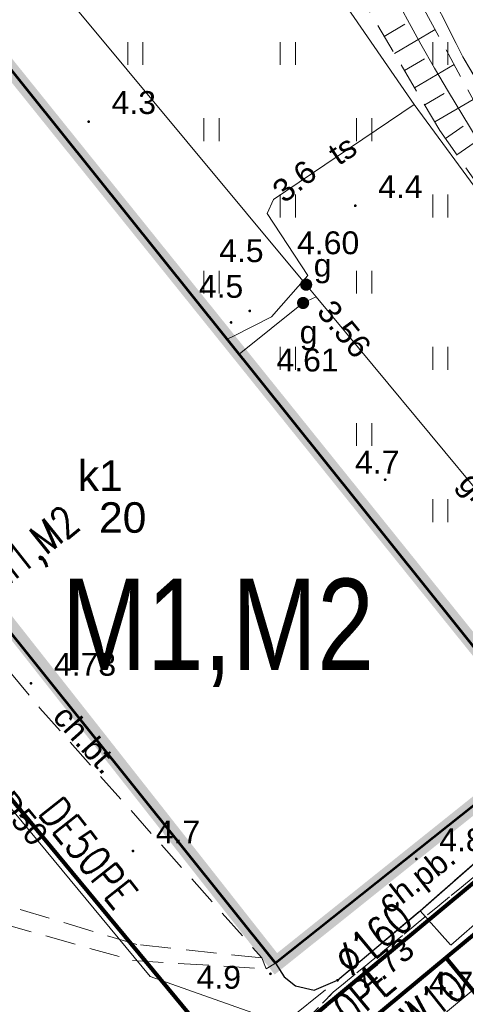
# Model space of a CAD drawing. Extents: x 5474185 to 5474933, y 5916077 to 5916824.
# Tile 153 of 256: x 5474579 to 5474593, y 5916295 to 5916328. Entities that reach past the tile are written whole.
import ezdxf
from ezdxf.enums import TextEntityAlignment as Align

# ---------------------------------------------------------------- set-up
doc = ezdxf.new("R2010")
doc.units = 0
for name, pattern in [('PRZER1-1', [1, 0.5, -0.5]), ('PRZER2-1', [1.5, 1, -0.5]), ('PRZER3-1', [2, 1.5, -0.5])]:
    doc.linetypes.add(name, pattern=pattern)
for name, color, linetype, lineweight in [('GESBZO', 253, 'CONTINUOUS', 50), ('GESBZO_O', 253, 'CONTINUOUS', 50), ('GESUZY', 253, 'CONTINUOUS', 18), ('GSLKRW', 253, 'CONTINUOUS', 25), ('GSPWPN', 253, 'CONTINUOUS', 13), ('GSPWPN_O', 253, 'CONTINUOUS', 13), ('GSPWPS', 253, 'CONTINUOUS', 13), ('GSPWPS_O', 253, 'CONTINUOUS', 13), ('GSSKOA', 253, 'CONTINUOUS', 18), ('GSSKOD', 253, 'CONTINUOUS', 18), ('GSSKOD_O', 253, 'CONTINUOUS', 18), ('GSSUTR', 254, 'CONTINUOUS', 18), ('GSSZSN', 254, 'CONTINUOUS', 18), ('GULGPR', 254, 'CONTINUOUS', 18), ('GULGPR_O', 254, 'CONTINUOUS', 18), ('GULTPR', 254, 'CONTINUOUS', 18), ('GULTPR_O', 254, 'CONTINUOUS', 18), ('GULWPR', 7, 'CONTINUOUS', 18), ('GULWPR_O', 254, 'CONTINUOUS', 18), ('GUPGZA', 253, 'CONTINUOUS', 18), ('GUPGZA_O', 253, 'CONTINUOUS', 18), ('GUPPRZ_O', 40, 'CONTINUOUS', 18), ('IS HP zasięg', 251, 'CONTINUOUS', 20), ('IS ks', 34, 'CONTINUOUS', 40), ('IS opis', 7, 'CONTINUOUS', 20), ('IS w', 4, 'CONTINUOUS', 60)]:
    doc.layers.add(name, color=color, linetype=linetype, lineweight=lineweight)
doc.layers.add('I-SCIANA', color=12, linetype='CONTINUOUS')
doc.layers.add('w_Opis_PZ_2', color=7, linetype='CONTINUOUS')
doc.styles.add('Arial', font='arial.ttf')
doc.styles.get("Standard").update_dxf_attribs({"font": 'simplex.shx'})
doc.styles.add('STYLE3', font='arial.ttf', dxfattribs={"width": 0.8})

msp = doc.modelspace()

# ---------------------------------------------------------------- hatches: boundary and pattern name
at = {"layer": 'GSPWPN'}
for points in [[(5474580.98, 5916324.175), (5474580.968353, 5916324.176533), (5474580.9575, 5916324.181029), (5474580.94818, 5916324.18818), (5474580.941029, 5916324.1975), (5474580.936533, 5916324.208353), (5474580.935, 5916324.22), (5474580.936533, 5916324.231647), (5474580.941029, 5916324.2425), (5474580.94818, 5916324.25182), (5474580.9575, 5916324.258971), (5474580.968353, 5916324.263467), (5474580.98, 5916324.265), (5474580.991647, 5916324.263467), (5474581.0025, 5916324.258971), (5474581.01182, 5916324.25182), (5474581.018971, 5916324.2425), (5474581.023467, 5916324.231647), (5474581.025, 5916324.22), (5474581.023467, 5916324.208353), (5474581.018971, 5916324.1975), (5474581.01182, 5916324.18818), (5474581.0025, 5916324.181029), (5474580.991647, 5916324.176533)], [(5474589.72, 5916321.415), (5474589.708353, 5916321.416533), (5474589.6975, 5916321.421029), (5474589.68818, 5916321.42818), (5474589.681029, 5916321.4375), (5474589.676533, 5916321.448353), (5474589.675, 5916321.46), (5474589.676533, 5916321.471647), (5474589.681029, 5916321.4825), (5474589.68818, 5916321.49182), (5474589.6975, 5916321.498971), (5474589.708353, 5916321.503467), (5474589.72, 5916321.505), (5474589.731647, 5916321.503467), (5474589.7425, 5916321.498971), (5474589.75182, 5916321.49182), (5474589.758971, 5916321.4825), (5474589.763467, 5916321.471647), (5474589.765, 5916321.46), (5474589.763467, 5916321.448353), (5474589.758971, 5916321.4375), (5474589.75182, 5916321.42818), (5474589.7425, 5916321.421029), (5474589.731647, 5916321.416533)], [(5474586.26, 5916317.965), (5474586.248353, 5916317.966533), (5474586.2375, 5916317.971029), (5474586.22818, 5916317.97818), (5474586.221029, 5916317.9875), (5474586.216533, 5916317.998353), (5474586.215, 5916318.01), (5474586.216533, 5916318.021647), (5474586.221029, 5916318.0325), (5474586.22818, 5916318.04182), (5474586.2375, 5916318.048971), (5474586.248353, 5916318.053467), (5474586.26, 5916318.055), (5474586.271647, 5916318.053467), (5474586.2825, 5916318.048971), (5474586.29182, 5916318.04182), (5474586.298971, 5916318.0325), (5474586.303467, 5916318.021647), (5474586.305, 5916318.01), (5474586.303467, 5916317.998353), (5474586.298971, 5916317.9875), (5474586.29182, 5916317.97818), (5474586.2825, 5916317.971029), (5474586.271647, 5916317.966533)], [(5474585.65, 5916317.585), (5474585.638353, 5916317.586533), (5474585.6275, 5916317.591029), (5474585.61818, 5916317.59818), (5474585.611029, 5916317.6075), (5474585.606533, 5916317.618353), (5474585.605, 5916317.63), (5474585.606533, 5916317.641647), (5474585.611029, 5916317.6525), (5474585.61818, 5916317.66182), (5474585.6275, 5916317.668971), (5474585.638353, 5916317.673467), (5474585.65, 5916317.675), (5474585.661647, 5916317.673467), (5474585.6725, 5916317.668971), (5474585.68182, 5916317.66182), (5474585.688971, 5916317.6525), (5474585.693467, 5916317.641647), (5474585.695, 5916317.63), (5474585.693467, 5916317.618353), (5474585.688971, 5916317.6075), (5474585.68182, 5916317.59818), (5474585.6725, 5916317.591029), (5474585.661647, 5916317.586533)], [(5474590.7, 5916312.425), (5474590.688353, 5916312.426533), (5474590.6775, 5916312.431029), (5474590.66818, 5916312.43818), (5474590.661029, 5916312.4475), (5474590.656533, 5916312.458353), (5474590.655, 5916312.47), (5474590.656533, 5916312.481647), (5474590.661029, 5916312.4925), (5474590.66818, 5916312.50182), (5474590.6775, 5916312.508971), (5474590.688353, 5916312.513467), (5474590.7, 5916312.515), (5474590.711647, 5916312.513467), (5474590.7225, 5916312.508971), (5474590.73182, 5916312.50182), (5474590.738971, 5916312.4925), (5474590.743467, 5916312.481647), (5474590.745, 5916312.47), (5474590.743467, 5916312.458353), (5474590.738971, 5916312.4475), (5474590.73182, 5916312.43818), (5474590.7225, 5916312.431029), (5474590.711647, 5916312.426533)], [(5474582.43, 5916300.245), (5474582.418353, 5916300.246533), (5474582.4075, 5916300.251029), (5474582.39818, 5916300.25818), (5474582.391029, 5916300.2675), (5474582.386533, 5916300.278353), (5474582.385, 5916300.29), (5474582.386533, 5916300.301647), (5474582.391029, 5916300.3125), (5474582.39818, 5916300.32182), (5474582.4075, 5916300.328971), (5474582.418353, 5916300.333467), (5474582.43, 5916300.335), (5474582.441647, 5916300.333467), (5474582.4525, 5916300.328971), (5474582.46182, 5916300.32182), (5474582.468971, 5916300.3125), (5474582.473467, 5916300.301647), (5474582.475, 5916300.29), (5474582.473467, 5916300.278353), (5474582.468971, 5916300.2675), (5474582.46182, 5916300.25818), (5474582.4525, 5916300.251029), (5474582.441647, 5916300.246533)], [(5474586.94, 5916296.215), (5474586.928353, 5916296.216533), (5474586.9175, 5916296.221029), (5474586.90818, 5916296.22818), (5474586.901029, 5916296.2375), (5474586.896533, 5916296.248353), (5474586.895, 5916296.26), (5474586.896533, 5916296.271647), (5474586.901029, 5916296.2825), (5474586.90818, 5916296.29182), (5474586.9175, 5916296.298971), (5474586.928353, 5916296.303467), (5474586.94, 5916296.305), (5474586.951647, 5916296.303467), (5474586.9625, 5916296.298971), (5474586.97182, 5916296.29182), (5474586.978971, 5916296.2825), (5474586.983467, 5916296.271647), (5474586.985, 5916296.26), (5474586.983467, 5916296.248353), (5474586.978971, 5916296.2375), (5474586.97182, 5916296.22818), (5474586.9625, 5916296.221029), (5474586.951647, 5916296.216533)], [(5474591.38, 5916295.285), (5474591.368353, 5916295.286533), (5474591.3575, 5916295.291029), (5474591.34818, 5916295.29818), (5474591.341029, 5916295.3075), (5474591.336533, 5916295.318353), (5474591.335, 5916295.33), (5474591.336533, 5916295.341647), (5474591.341029, 5916295.3525), (5474591.34818, 5916295.36182), (5474591.3575, 5916295.368971), (5474591.368353, 5916295.373467), (5474591.38, 5916295.375), (5474591.391647, 5916295.373467), (5474591.4025, 5916295.368971), (5474591.41182, 5916295.36182), (5474591.418971, 5916295.3525), (5474591.423467, 5916295.341647), (5474591.425, 5916295.33), (5474591.423467, 5916295.318353), (5474591.418971, 5916295.3075), (5474591.41182, 5916295.29818), (5474591.4025, 5916295.291029), (5474591.391647, 5916295.286533)]]:
    msp.add_hatch(color=256, dxfattribs=at).paths.add_polyline_path(points)
at = {"layer": 'GSPWPS'}
for points in [[(5474579.09, 5916305.745), (5474579.078353, 5916305.746533), (5474579.0675, 5916305.751029), (5474579.05818, 5916305.75818), (5474579.051029, 5916305.7675), (5474579.046533, 5916305.778353), (5474579.045, 5916305.79), (5474579.046533, 5916305.801647), (5474579.051029, 5916305.8125), (5474579.05818, 5916305.82182), (5474579.0675, 5916305.828971), (5474579.078353, 5916305.833467), (5474579.09, 5916305.835), (5474579.101647, 5916305.833467), (5474579.1125, 5916305.828971), (5474579.12182, 5916305.82182), (5474579.128971, 5916305.8125), (5474579.133467, 5916305.801647), (5474579.135, 5916305.79), (5474579.133467, 5916305.778353), (5474579.128971, 5916305.7675), (5474579.12182, 5916305.75818), (5474579.1125, 5916305.751029), (5474579.101647, 5916305.746533)], [(5474591.72, 5916299.985), (5474591.708353, 5916299.986533), (5474591.6975, 5916299.991029), (5474591.68818, 5916299.99818), (5474591.681029, 5916300.0075), (5474591.676533, 5916300.018353), (5474591.675, 5916300.03), (5474591.676533, 5916300.041647), (5474591.681029, 5916300.0525), (5474591.68818, 5916300.06182), (5474591.6975, 5916300.068971), (5474591.708353, 5916300.073467), (5474591.72, 5916300.075), (5474591.731647, 5916300.073467), (5474591.7425, 5916300.068971), (5474591.75182, 5916300.06182), (5474591.758971, 5916300.0525), (5474591.763467, 5916300.041647), (5474591.765, 5916300.03), (5474591.763467, 5916300.018353), (5474591.758971, 5916300.0075), (5474591.75182, 5916299.99818), (5474591.7425, 5916299.991029), (5474591.731647, 5916299.986533)], [(5474589.14, 5916296.005), (5474589.128353, 5916296.006533), (5474589.1175, 5916296.011029), (5474589.10818, 5916296.01818), (5474589.101029, 5916296.0275), (5474589.096533, 5916296.038353), (5474589.095, 5916296.05), (5474589.096533, 5916296.061647), (5474589.101029, 5916296.0725), (5474589.10818, 5916296.08182), (5474589.1175, 5916296.088971), (5474589.128353, 5916296.093467), (5474589.14, 5916296.095), (5474589.151647, 5916296.093467), (5474589.1625, 5916296.088971), (5474589.17182, 5916296.08182), (5474589.178971, 5916296.0725), (5474589.183467, 5916296.061647), (5474589.185, 5916296.05), (5474589.183467, 5916296.038353), (5474589.178971, 5916296.0275), (5474589.17182, 5916296.01818), (5474589.1625, 5916296.011029), (5474589.151647, 5916296.006533)]]:
    msp.add_hatch(color=256, dxfattribs=at).paths.add_polyline_path(points)
at = {"layer": 'GUPGZA'}
for points in [[(5474588.11, 5916318.67), (5474588.058236, 5916318.676815), (5474588.01, 5916318.696795), (5474587.968579, 5916318.728579), (5474587.936795, 5916318.77), (5474587.916815, 5916318.818236), (5474587.91, 5916318.87), (5474587.916815, 5916318.921764), (5474587.936795, 5916318.97), (5474587.968579, 5916319.011421), (5474588.01, 5916319.043205), (5474588.058236, 5916319.063185), (5474588.11, 5916319.07), (5474588.161764, 5916319.063185), (5474588.21, 5916319.043205), (5474588.251421, 5916319.011421), (5474588.283205, 5916318.97), (5474588.303185, 5916318.921764), (5474588.31, 5916318.87), (5474588.303185, 5916318.818236), (5474588.283205, 5916318.77), (5474588.251421, 5916318.728579), (5474588.21, 5916318.696795), (5474588.161764, 5916318.676815)], [(5474588.01, 5916318.07), (5474587.958236, 5916318.076815), (5474587.91, 5916318.096795), (5474587.868579, 5916318.128579), (5474587.836795, 5916318.17), (5474587.816815, 5916318.218236), (5474587.81, 5916318.27), (5474587.816815, 5916318.321764), (5474587.836795, 5916318.37), (5474587.868579, 5916318.411421), (5474587.91, 5916318.443205), (5474587.958236, 5916318.463185), (5474588.01, 5916318.47), (5474588.061764, 5916318.463185), (5474588.11, 5916318.443205), (5474588.151421, 5916318.411421), (5474588.183205, 5916318.37), (5474588.203185, 5916318.321764), (5474588.21, 5916318.27), (5474588.203185, 5916318.218236), (5474588.183205, 5916318.17), (5474588.151421, 5916318.128579), (5474588.11, 5916318.096795), (5474588.061764, 5916318.076815)]]:
    msp.add_hatch(color=256, dxfattribs=at).paths.add_polyline_path(points)

# ---------------------------------------------------------------- linework, layer by layer
at = {"layer": 'GESBZO', "linetype": 'Continuous', "lineweight": 53}
for p, q in [((5474577.13, 5916327.55, 10.18), (5474596.14, 5916303.81, 10.18)), ((5474587.1, 5916296.61, 10.18), (5474568.05, 5916320.41, 10.18)), ((5474596.14, 5916303.81, 10.18), (5474587.1, 5916296.61, 10.18))]:
    msp.add_line(p, q, dxfattribs=at)
at = {"layer": 'GESUZY', "linetype": 'PRZER1-1', "lineweight": 13}
for p, q in [((5474589, 5916295.66, 10.08), (5474597.45, 5916302.59, 10.08)), ((5474597.45, 5916302.59, 10.08), (5474589, 5916295.66, 10.08)), ((5474588.16, 5916294.8, 10.08), (5474589, 5916295.66, 10.08)), ((5474589, 5916295.66, 10.08), (5474588.16, 5916294.8, 10.08))]:
    msp.add_line(p, q, dxfattribs=at)
at = {"layer": 'GSLKRW', "linetype": 'Continuous', "lineweight": 30}
for p, q in [((5474591.85, 5916298.33, 10.18), (5474596.45, 5916302.37, 10.18)), ((5474589.14, 5916296.05, 10.18), (5474591.85, 5916298.33, 10.18)), ((5474587.1, 5916296.61, 10.18), (5474587.39, 5916296.16, 10.18)), ((5474587.39, 5916296.16, 10.18), (5474587.76, 5916295.87, 10.18)), ((5474587.76, 5916295.87, 10.18), (5474588.37, 5916295.72, 10.18)), ((5474588.37, 5916295.72, 10.18), (5474589.14, 5916296.05, 10.18))]:
    msp.add_line(p, q, dxfattribs=at)
at = {"layer": 'GSSKOA', "linetype": 'PRZER3-1', "lineweight": 13}
for p, q in [((5474591.23, 5916330.35, 10.18), (5474593.25, 5916326.34, 10.18)), ((5474593.25, 5916326.34, 10.18), (5474595.76, 5916322.09, 10.18)), ((5474596.45, 5916302.37, 10.18), (5474591.85, 5916298.33, 10.18)), ((5474592.85, 5916297.2, 10.18), (5474598.85, 5916302.43, 10.18)), ((5474591.85, 5916298.33, 10.18), (5474592.85, 5916297.2, 10.18)), ((5474567.3, 5916278.51, 10.18), (5474589.14, 5916296.05, 10.18))]:
    msp.add_line(p, q, dxfattribs=at)
at = {"layer": 'GSSKOA', "linetype": 'PRZER3-1', "lineweight": 18, "elevation": 10.18}
msp.add_lwpolyline([(5474589.14, 5916296.05), (5474591.85, 5916298.33)], dxfattribs=at)
at = {"layer": 'GSSKOD', "linetype": 'PRZER2-1', "lineweight": 13}
for p, q in [((5474587.1, 5916296.61, 10.18), (5474575.23, 5916311.44, 10.18)), ((5474574.56, 5916310.79, 10.18), (5474579.38, 5916304.98, 10.18)), ((5474579.38, 5916304.98, 10.18), (5474586.66, 5916296.78, 10.18)), ((5474595.63, 5916303.4, 10.18), (5474587.1, 5916296.61, 10.18)), ((5474591.85, 5916298.33, 10.18), (5474596.45, 5916302.37, 10.18)), ((5474582.56, 5916297.22, 10.18), (5474576.9, 5916298.92, 10.18)), ((5474576.69, 5916298.32, 10.18), (5474582.42, 5916296.7, 10.18)), ((5474589.14, 5916296.05, 10.18), (5474591.85, 5916298.33, 10.18)), ((5474586.66, 5916296.78, 10.18), (5474582.56, 5916297.22, 10.18)), ((5474586.66, 5916296.78, 10.18), (5474586.8, 5916296.42, 10.18)), ((5474586.8, 5916296.42, 10.18), (5474586.66, 5916296.78, 10.18)), ((5474582.42, 5916296.7, 10.18), (5474586.8, 5916296.42, 10.18)), ((5474586.8, 5916296.42, 10.18), (5474587.1, 5916296.61, 10.18)), ((5474587.1, 5916296.61, 10.18), (5474587.39, 5916296.16, 10.18)), ((5474587.39, 5916296.16, 10.18), (5474587.76, 5916295.87, 10.18)), ((5474587.76, 5916295.87, 10.18), (5474588.37, 5916295.72, 10.18)), ((5474588.37, 5916295.72, 10.18), (5474589.14, 5916296.05, 10.18))]:
    msp.add_line(p, q, dxfattribs=at)
at = {"layer": 'GSSUTR', "linetype": 'PRZER2-1', "lineweight": 13}
for p, q in [((5474591.23, 5916330.35, 10.1), (5474593.25, 5916326.34, 10.1)), ((5474596.14, 5916303.81, 10.1), (5474577.13, 5916327.55, 10.1)), ((5474593.25, 5916326.34, 10.1), (5474595.76, 5916322.09, 10.1))]:
    msp.add_line(p, q, dxfattribs=at)
at = {"layer": 'GSSUTR', "elevation": 10.1, "flags": 128}
for points in [[(5474582.25834, 5916326.829393), (5474582.25834, 5916326.079393)], [(5474582.75834, 5916326.079393), (5474582.75834, 5916326.829393)], [(5474587.25834, 5916326.829393), (5474587.25834, 5916326.079393)], [(5474587.75834, 5916326.079393), (5474587.75834, 5916326.829393)], [(5474592.25834, 5916326.829393), (5474592.25834, 5916326.079393)], [(5474592.75834, 5916326.079393), (5474592.75834, 5916326.829393)], [(5474584.75834, 5916324.329393), (5474584.75834, 5916323.579393)], [(5474585.25834, 5916323.579393), (5474585.25834, 5916324.329393)], [(5474589.75834, 5916324.329393), (5474589.75834, 5916323.579393)], [(5474590.25834, 5916323.579393), (5474590.25834, 5916324.329393)], [(5474587.25834, 5916321.829393), (5474587.25834, 5916321.079393)], [(5474587.75834, 5916321.079393), (5474587.75834, 5916321.829393)], [(5474592.25834, 5916321.829393), (5474592.25834, 5916321.079393)], [(5474592.75834, 5916321.079393), (5474592.75834, 5916321.829393)], [(5474584.75834, 5916319.329393), (5474584.75834, 5916318.579393)], [(5474585.25834, 5916318.579393), (5474585.25834, 5916319.329393)], [(5474589.75834, 5916319.329393), (5474589.75834, 5916318.579393)], [(5474590.25834, 5916318.579393), (5474590.25834, 5916319.329393)], [(5474587.25834, 5916316.829393), (5474587.25834, 5916316.079393)], [(5474587.75834, 5916316.079393), (5474587.75834, 5916316.829393)], [(5474592.25834, 5916316.829393), (5474592.25834, 5916316.079393)], [(5474592.75834, 5916316.079393), (5474592.75834, 5916316.829393)], [(5474589.75834, 5916314.329393), (5474589.75834, 5916313.579393)], [(5474590.25834, 5916313.579393), (5474590.25834, 5916314.329393)], [(5474592.25834, 5916311.829393), (5474592.25834, 5916311.079393)], [(5474592.75834, 5916311.079393), (5474592.75834, 5916311.829393)]]:
    msp.add_lwpolyline(points, dxfattribs=at)
at = {"layer": 'GSSZSN', "linetype": 'PRZER2-1', "lineweight": 13}
for p, q in [((5474591.26, 5916329.21, 10.06), (5474593.88, 5916324.4, 10.06)), ((5474592.49, 5916323.93, 10.06), (5474590.14, 5916327.92, 10.06)), ((5474594.78, 5916320.66, 10.06), (5474592.49, 5916323.93, 10.06))]:
    msp.add_line(p, q, dxfattribs=at)
at = {"layer": 'GSSZSN', "linetype": 'Continuous', "lineweight": 18, "elevation": 10.06, "flags": 128}
for points in [[(5474590.67244, 5916327.015985), (5474591.347266, 5916327.413439)], [(5474591.003181, 5916326.454429), (5474592.334009, 5916327.23825)], [(5474591.333922, 5916325.892872), (5474591.989925, 5916326.279239)], [(5474591.664664, 5916325.331315), (5474592.957845, 5916326.092964)], [(5474591.995405, 5916324.769759), (5474592.632584, 5916325.14504)], [(5474592.326147, 5916324.208202), (5474593.581681, 5916324.947677)], [(5474592.678637, 5916323.660636), (5474593.259218, 5916324.06722)], [(5474593.052482, 5916323.126805), (5474594.183234, 5916323.918676)]]:
    msp.add_lwpolyline(points, dxfattribs=at)
at = {"layer": 'GULGPR', "linetype": 'Continuous', "lineweight": 13}
for p, q in [((5474588.11, 5916318.87, 10.14), (5474578.35, 5916330.6, 10.14)), ((5474588.44, 5916318.47, 10.14), (5474588.11, 5916318.87, 10.14)), ((5474588.44, 5916318.47, 10.14), (5474588.01, 5916318.27, 10.14)), ((5474602.67, 5916301.3, 10.14), (5474588.44, 5916318.47, 10.14)), ((5474588.01, 5916318.27, 10.14), (5474585.91, 5916316.59, 10.14))]:
    msp.add_line(p, q, dxfattribs=at)
at = {"layer": 'GULTPR', "linetype": 'Continuous', "lineweight": 13}
for p, q in [((5474591.65, 5916324.78, 10.14), (5474587.38, 5916331, 10.14)), ((5474591.65, 5916324.78, 10.14), (5474587.04, 5916321.67, 10.14)), ((5474597.42, 5916316.92, 10.14), (5474591.65, 5916324.78, 10.14)), ((5474587.04, 5916321.67, 10.14), (5474586.83, 5916321.21, 10.14)), ((5474586.83, 5916321.21, 10.14), (5474588.16, 5916319.17, 10.14)), ((5474588.16, 5916319.17, 10.14), (5474586.97, 5916317.82, 10.14)), ((5474586.97, 5916317.82, 10.14), (5474585.71, 5916317.17, 10.14)), ((5474585.71, 5916317.17, 10.14), (5474585.54, 5916317.09, 10.14))]:
    msp.add_line(p, q, dxfattribs=at)
at = {"layer": 'GULWPR', "linetype": 'Continuous', "lineweight": 13}
for p, q in [((5474573.63, 5916307.49, 10.14), (5474583, 5916296.17, 10.14)), ((5474590.79, 5916293.42, 10.14), (5474601.43, 5916302.26, 10.14)), ((5474583, 5916296.17, 10.14), (5474590.79, 5916293.42, 10.14))]:
    msp.add_line(p, q, dxfattribs=at)
at = {"layer": 'I-SCIANA', "const_width": 0.5, "elevation": 10.14}
msp.add_lwpolyline([(5474568.257205, 5916320.572935), (5474577.13, 5916327.55), (5474596.185617, 5916303.846672), (5474587.117387, 5916296.588278)], close=True, dxfattribs=at)
at = {"layer": 'IS HP zasięg', "lineweight": 15, "ltscale": 0.7}
msp.add_circle((5474657.383907, 5916363.309527, 10.18), 75, dxfattribs=at)
at = {"layer": 'IS HP zasięg', "lineweight": 20, "ltscale": 0.7}
msp.add_circle((5474618.317819, 5916309.855134, 10.16), 75, dxfattribs=at)
at = {"layer": 'IS ks', "lineweight": 80, "ltscale": 0.7}
msp.add_line((5474616.94, 5916318.67), (5474558.095714, 5916269.726235), dxfattribs=at)
at = {"layer": 'IS w', "lineweight": 80, "ltscale": 0.7}
for p, q in [((5474589.150991, 5916293.855105), (5474616.108343, 5916316.252003)), ((5474574.24434, 5916307.061468, 10.14), (5474586.795585, 5916291.89817, 10.14)), ((5474636.292731, 5916243.037395, 10.14), (5474592.694059, 5916296.798782, 10.14))]:
    msp.add_line(p, q, dxfattribs=at)

# ---------------------------------------------------------------- texts
at = {"layer": 'GESBZO_O', "linetype": 'Continuous', "lineweight": 0, "style": 'Arial'}
msp.add_text('k1', height=1, dxfattribs=at).set_placement((5474582.095, 5916312.106296, 10.8), align=Align.RIGHT)
msp.add_text('20', height=1, dxfattribs=at).set_placement((5474582.095, 5916310.731296, 10.8), align=Align.CENTER)
at = {"layer": 'GSPWPN_O', "linetype": 'Continuous', "lineweight": 0, "style": 'Arial'}
for s, p in [('4.3', (5474581.73, 5916324.47, 10.8)), ('4.4', (5474590.47, 5916321.71, 10.8)), ('4.5', (5474585.257936, 5916319.609951, 10.8)), ('4.5', (5474584.590491, 5916318.440086, 10.8)), ('4.7', (5474589.711839, 5916312.674259, 10.8)), ('4.7', (5474583.18, 5916300.54, 10.8)), ('4.9', (5474584.518586, 5916295.772374, 10.8)), ('4.7', (5474592.13, 5916295.58, 10.8))]:
    msp.add_text(s, height=0.75, dxfattribs=at).set_placement(p)
at = {"layer": 'GSPWPS_O', "linetype": 'Continuous', "lineweight": 0, "style": 'Arial'}
for s, p in [('4.73', (5474579.84, 5916306.04, 10.8)), ('4.83', (5474592.47, 5916300.28, 10.8))]:
    msp.add_text(s, height=0.75, dxfattribs=at).set_placement(p)
msp.add_text('4.73', height=0.75, rotation=39.654511, dxfattribs=at).set_placement((5474590.153045, 5916295.633992, 10.8))
at = {"layer": 'GSSKOD_O', "linetype": 'Continuous', "lineweight": 0, "style": 'Arial'}
for s, rotation, p in [('ch.bt.', 311.598824, (5474580.610534, 5916303.700305, 10.8)), ('ch.pb.', 37.95822, (5474591.955515, 5916299.06878, 10.8))]:
    msp.add_text(s, height=0.75, rotation=rotation, dxfattribs=at).set_placement(p, align=Align.CENTER)
at = {"layer": 'GULGPR_O', "linetype": 'Continuous', "lineweight": 0, "style": 'Arial'}
msp.add_text('gn50', height=0.75, rotation=309.650957, dxfattribs=at).set_placement((5474593.804335, 5916311.43589, 10.8), align=Align.CENTER)
at = {"layer": 'GULTPR_O', "linetype": 'Continuous', "lineweight": 0, "style": 'Arial'}
msp.add_text('ts', height=0.75, rotation=34.004415, dxfattribs=at).set_placement((5474589.50913, 5916322.981708, 10.8), align=Align.CENTER)
at = {"layer": 'GULWPR_O', "linetype": 'Continuous', "lineweight": 0, "style": 'Arial'}
msp.add_text('woD50', height=0.75, rotation=309.599532, dxfattribs=at).set_placement((5474578.089755, 5916301.643673, 10.8), align=Align.CENTER)
at = {"layer": 'GUPGZA_O', "linetype": 'Continuous', "lineweight": 0, "style": 'Arial'}
for p in [(5474588.93973, 5916319.134361, 10.8), (5474588.4807, 5916316.94027, 10.8)]:
    msp.add_text('g', height=0.75, dxfattribs=at).set_placement(p, align=Align.RIGHT)
at = {"layer": 'GUPPRZ_O', "linetype": 'Continuous', "lineweight": 0, "style": 'Arial'}
for s, rotation, p in [('3.6', 39.094162, (5474587.396387, 5916321.518121, 10.8)), ('3.56', 309.343127, (5474588.425998, 5916317.969131, 10.8))]:
    msp.add_text(s, height=0.75, rotation=rotation, dxfattribs=at).set_placement(p)
for s, p in [('4.60', (5474587.811634, 5916319.869028, 10.8)), ('4.61', (5474587.137187, 5916316.023401, 10.8))]:
    msp.add_text(s, height=0.75, dxfattribs=at).set_placement(p)
at = {"layer": 'IS opis', "style": 'STYLE3', "width": 0.8}
msp.add_text('M1,M2', height=3, dxfattribs=at).set_placement((5474580.090819, 5916306.224544, -192.005984))
at = {"layer": 'IS opis', "lineweight": 80, "ltscale": 0.7, "width": 0.8}
for s, rotation, p in [('DE50PE', 308.4037928, (5474579.297384, 5916301.527369, -9.600336)), ('∅160', 39.7520078, (5474589.572524, 5916296.153808, 0.579664)), ('DE50PE', 39.7520078, (5474587.953461, 5916293.225625, 10.659664))]:
    msp.add_text(s, height=1, rotation=rotation, dxfattribs=at).set_placement(p)
at = {"layer": 'w_Opis_PZ_2', "width": 0.8}
msp.add_text('M1,M2', height=1, rotation=38.4037928, dxfattribs=at).set_placement((5474580.758891, 5916310.908994, 9.48), align=Align.RIGHT)
msp.add_text('W10', height=1, rotation=38.4037928, dxfattribs=at).set_placement((5474591.730336, 5916294.288972, 10.14))

doc.saveas('drawing.dxf')
